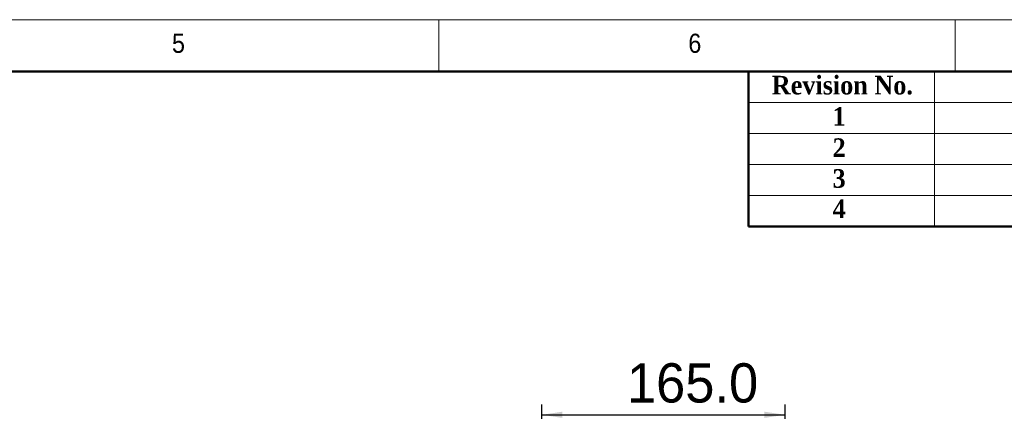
# Model space of a CAD drawing. Header units: millimetres. Extents: x 35 to 2905, y 35 to 2044.
# Tile 8 of 9: x 1536 to 2203, y 1779 to 2044. Entities that reach past the tile are written whole.
import ezdxf

# ---------------------------------------------------------------- set-up
doc = ezdxf.new("R2010")
doc.units = ezdxf.units.MM
doc.header["$LTSCALE"] = 7
doc.layers.add('黑色实线', color=7, linetype='Continuous')
doc.styles.add('SLDTEXTSTYLE1', font='Gothic.ttf', dxfattribs={"width": 0.913})
doc.styles.add('SLDTEXTSTYLE2', font='timesbd.ttf', dxfattribs={"width": 0.933})
doc.styles.add('SLDTEXTSTYLE8', font='txt')
doc.dimstyles.new('SLDDIMSTYLE4', dxfattribs={"dimtxt": 26.6, "dimasz": 14, "dimexe": 0, "dimexo": 0.0625, "dimgap": 6.65, "dimtad": 2, "dimdec": 1, "dimrnd": 1e-09, "dimzin": 4, "dimdsep": 46, "dimtxsty": 'SLDTEXTSTYLE8', "dimsah": 1, "dimcen": 0.09, "dimadec": 0, "dimazin": 1, "dimtfac": 1, "dimtdec": 1, "dimtofl": 0, "dimtmove": 0, "dimatfit": 3, "dimfxl": 0, "dimfrac": 2, "dimtolj": 1, "dimtzin": 12, "dimarcsym": 0})

# ---------------------------------------------------------------- blocks, each defined once
blk = doc.blocks.new('_D_15')
at = {"layer": '黑色实线'}
for p, q in [((1889.79, 1614.07), (1889.79, 1783.49)), ((2054.79, 1614.07), (2054.79, 1783.49)), ((1889.79, 1776.49), (2054.79, 1776.49))]:
    blk.add_line(p, q, dxfattribs=at)
for points in [[(1889.79, 1776.49), (1903.79, 1774.39), (1903.79, 1778.59)], [(2054.79, 1776.49), (2040.79, 1778.59), (2040.79, 1774.39)]]:
    blk.add_solid(points, dxfattribs=at)
at = {"layer": '黑色实线', "insert": (1947.53, 1811.4), "char_height": 26.6, "attachment_point": 1, "style": 'SLDTEXTSTYLE8'}
blk.add_mtext('165.0', dxfattribs=at)

msp = doc.modelspace()

# ---------------------------------------------------------------- linework, layer by layer
at = {"color": 7, "linetype": 'Continuous', "lineweight": 18}
for p, q in [((2905, 2044), (35, 2044)), ((1820, 2009), (1820, 2044)), ((2170, 2044), (2170, 2009)), ((70, 2009), (2870, 2009)), ((2156, 2009), (2156, 1904)), ((2030, 1988), (2870, 1988)), ((2030, 1967), (2870, 1967)), ((2030, 1946), (2870, 1946)), ((2030, 1925), (2870, 1925))]:
    msp.add_line(p, q, dxfattribs=at)
at = {"color": 7, "linetype": 'Continuous', "lineweight": 50}
for p, q in [((2870, 2009), (70, 2009)), ((2030, 2009), (2030, 1904)), ((2870, 1904), (2030, 1904))]:
    msp.add_line(p, q, dxfattribs=at)

# ---------------------------------------------------------------- texts
at = {"color": 7, "linetype": 'Continuous', "lineweight": 0, "attachment_point": 1}
for s, insert, char_height, style in [('5', (1639.17, 2034.52), 12.96, 'SLDTEXTSTYLE1'), ('6', (1989.17, 2034.52), 12.96, 'SLDTEXTSTYLE1'), ('Revision No.', (2045.74, 2006.01), 12.6, 'SLDTEXTSTYLE2'), ('1', (2086.96, 1984.85), 12.6, 'SLDTEXTSTYLE2'), ('2', (2086.96, 1963.68), 12.6, 'SLDTEXTSTYLE2'), ('3', (2086.96, 1942.82), 12.6, 'SLDTEXTSTYLE2'), ('4', (2086.96, 1922.31), 12.6, 'SLDTEXTSTYLE2')]:
    msp.add_mtext(s, dxfattribs=dict(at, insert=insert, char_height=char_height, style=style))

# ---------------------------------------------------------------- dimensions: what is measured, and where the dimension line sits
at = {"layer": '黑色实线'}
dim = msp.add_linear_dim(base=(2054.79, 1776.49), p1=(1889.79, 1605.18), p2=(2054.79, 1605.18), dimstyle='SLDDIMSTYLE4', dxfattribs=at)
dim.commit()
dim.dimension.update_dxf_attribs({"geometry": '_D_15', "text_midpoint": (1989.91, 1776.49), "dimtype": 160})

doc.saveas('drawing.dxf')
